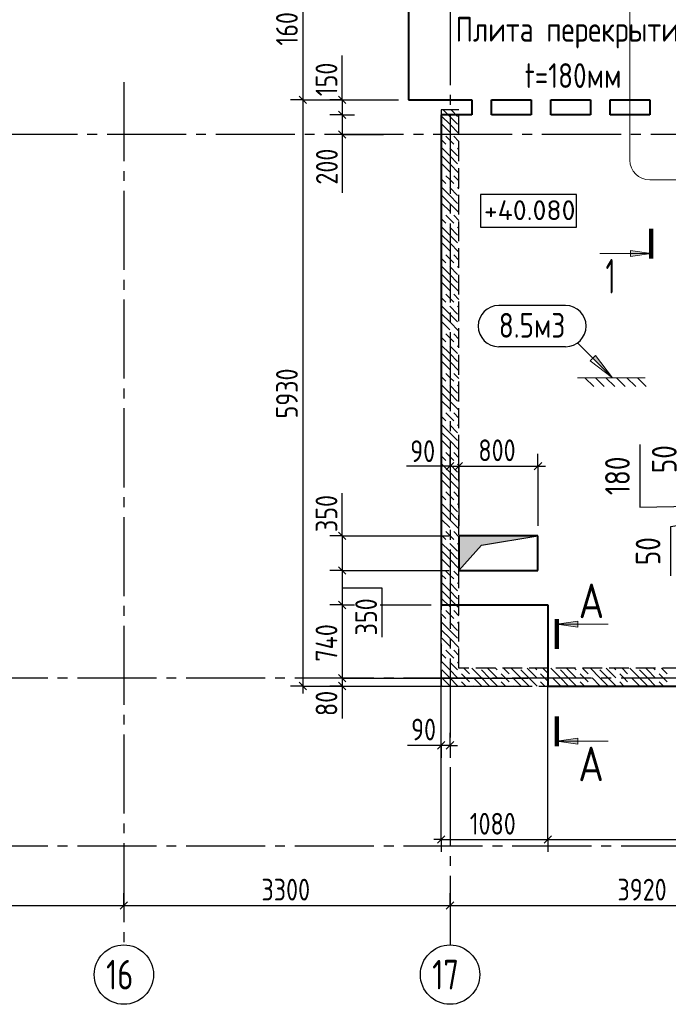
# Model space of a CAD drawing. Header units: millimetres. Extents: x 40580 to 1168286, y -220995 to 81020.
# Tile 15 of 194: x 237944 to 244507, y -113718 to -103757. Entities that reach past the tile are written whole.
import ezdxf

# ---------------------------------------------------------------- set-up
doc = ezdxf.new("R2010")
doc.units = ezdxf.units.MM
for name, pattern in [('______2', [270, 200, -70]), ('______5', [1100, 800, -100, 100, -100]), ('CENTER', [2, 1.25, -0.25, 0.25, -0.25])]:
    doc.linetypes.add(name, pattern=pattern)
for name, color, linetype, lineweight in [('Standard', 7, 'Continuous', 25), ('Высотные отметки', 7, 'Continuous', 25), ('ЖБ Перекрытие верхний уровень', 7, 'Continuous', 35), ('ОСИ', 7, 'CENTER', 15), ('Основная', 7, 'Continuous', 40), ('Примечания', 7, 'Continuous', 13), ('Узлы символ', 7, 'Continuous', 25)]:
    doc.layers.add(name, color=color, linetype=linetype, lineweight=lineweight)
doc.layers.add('ЖБ Стена верхний уровень', color=7, linetype='______2', true_color=0x656565)
for name, color, linetype in [('Размерная выноска', 7, 'Continuous'), ('Тонкие', 7, 'Continuous'), ('ФВ-2', 7, 'Continuous')]:
    doc.layers.add(name, color=color, linetype=linetype)
doc.styles.add('GOST 2.304', font='isocpeur.ttf', dxfattribs={"width": 0.8})
doc.styles.add('GOST 2.304-81', font='txt')
doc.styles.add('ISOCPEUR', font='isocpeur.ttf')
doc.dimstyles.new('СПДС', dxfattribs={"dimscale": 125, "dimtxt": 250, "dimasz": 250, "dimexe": 50, "dimexo": 10, "dimgap": 100, "dimtad": 1, "dimdec": 0, "dimtxsty": 'GOST 2.304-81', "dimblk": 'OBLIQUE', "dimcen": 250, "dimdle": 50, "dimadec": 0, "dimazin": 2, "dimtfac": 0.75, "dimtdec": 0, "dimtmove": 1, "dimatfit": 3, "dimfxl": 1, "dimtfill": 1, "dimtolj": 1, "dimarcsym": 1})

# ---------------------------------------------------------------- blocks, each defined once
blk = doc.blocks.new('_OBLIQUE')
at = {"color": 0, "linetype": 'ByBlock'}
blk.add_line((-0.5, -0.5), (0.5, 0.5), dxfattribs=at)
blk = doc.blocks.new('*D17497')
at = {"layer": 'Defpoints', "color": 0}
for p in [(245638.3, -108758.4), (245168.7, -108808.4), (245688.3, -108808.4)]:
    blk.add_point(p, dxfattribs=at)
at = {"layer": 'Тонкие', "color": 0, "lineweight": -2}
for p, q in [((245628.3, -108758.4), (245118.7, -108758.4)), ((245168.7, -108708.4), (245168.7, -108858.4)), ((244532.6, -108884.1), (245168.7, -108783.4)), ((245678.3, -108808.4), (245118.7, -108808.4)), ((244532.6, -109384.1), (244532.6, -108884.1))]:
    blk.add_line(p, q, dxfattribs=at)
at = {"layer": 'Тонкие', "color": 0, "lineweight": -2, "xscale": 250, "yscale": 250, "zscale": 250}
for p, rotation in [((245168.7, -108758.4), 270), ((245168.7, -108808.4), 90)]:
    blk.add_blockref('_OBLIQUE', p, dxfattribs=dict(at, rotation=rotation))
at = {"layer": 'Тонкие', "color": 0, "insert": (244302.4, -109134.1), "char_height": 250, "attachment_point": 5, "rotation": 90, "style": 'GOST 2.304-81', "bg_fill": 3, "box_fill_scale": 1.1, "bg_fill_color": 256, "bg_fill_true_color": 13158600, "bg_fill_transparency": 0}
blk.add_mtext('\\A1;50', dxfattribs=at)
blk = doc.blocks.new('*D17498')
at = {"layer": 'Defpoints', "color": 0}
for p in [(245638.3, -108578.4), (245168.7, -108758.4), (245638.3, -108758.4)]:
    blk.add_point(p, dxfattribs=at)
at = {"layer": 'Тонкие', "color": 0, "lineweight": -2}
for p, q in [((244217.3, -108056.5), (244217.3, -108687.8)), ((245628.3, -108578.4), (245118.7, -108578.4)), ((245168.7, -108528.4), (245168.7, -108808.4)), ((244217.3, -108687.8), (245168.7, -108668.4)), ((245628.3, -108758.4), (245118.7, -108758.4))]:
    blk.add_line(p, q, dxfattribs=at)
at = {"layer": 'Тонкие', "color": 0, "lineweight": -2, "xscale": 250, "yscale": 250, "zscale": 250}
for p, rotation in [((245168.7, -108578.4), 270), ((245168.7, -108758.4), 90)]:
    blk.add_blockref('_OBLIQUE', p, dxfattribs=dict(at, rotation=rotation))
at = {"layer": 'Тонкие', "color": 0, "insert": (243992.3, -108372.1), "char_height": 250, "attachment_point": 5, "rotation": 90, "style": 'GOST 2.304-81', "bg_fill": 3, "box_fill_scale": 1.1, "bg_fill_color": 256, "bg_fill_true_color": 13158600, "bg_fill_transparency": 0}
blk.add_mtext('\\A1;180', dxfattribs=at)
blk = doc.blocks.new('*D17500')
at = {"layer": 'Defpoints', "color": 0}
for p in [(245168.7, -108528.4), (245638.3, -108578.4), (245688.3, -108528.4)]:
    blk.add_point(p, dxfattribs=at)
at = {"layer": 'Тонкие', "color": 0, "lineweight": -2}
for p, q in [((244696.2, -107953.4), (244696.2, -108453.4)), ((244696.2, -108453.4), (245168.7, -108553.4)), ((245168.7, -108628.4), (245168.7, -108478.4)), ((245678.3, -108528.4), (245118.7, -108528.4)), ((245628.3, -108578.4), (245118.7, -108578.4))]:
    blk.add_line(p, q, dxfattribs=at)
at = {"layer": 'Тонкие', "color": 0, "lineweight": -2, "xscale": 250, "yscale": 250, "zscale": 250}
for p, rotation in [((245168.7, -108528.4), 270), ((245168.7, -108578.4), 90)]:
    blk.add_blockref('_OBLIQUE', p, dxfattribs=dict(at, rotation=rotation))
at = {"layer": 'Тонкие', "color": 0, "insert": (244466.1, -108203.4), "char_height": 250, "attachment_point": 5, "rotation": 90, "style": 'GOST 2.304-81', "bg_fill": 3, "box_fill_scale": 1.1, "bg_fill_color": 256, "bg_fill_true_color": 13158600, "bg_fill_transparency": 0}
blk.add_mtext('\\A1;50', dxfattribs=at)

msp = doc.modelspace()

# ---------------------------------------------------------------- hatches: boundary and pattern name
at = {"layer": 'ЖБ Стена верхний уровень', "linetype": 'Continuous', "lineweight": -3, "transparency": 33554687}
for points in [[(242228.7, -104675.3), (242235.2, -104668.8), (242241.7, -104675.3), (242235.2, -104681.8)], [(242268.8, -104795.3), (242275.2, -104788.8), (242281.7, -104795.3), (242275.2, -104801.8)], [(242348.7, -104715.3), (242355.2, -104708.8), (242361.7, -104715.3), (242355.2, -104721.8)], [(242268.8, -104875.3), (242275.2, -104868.8), (242281.7, -104875.3), (242275.2, -104881.8)], [(242308.7, -104995.3), (242315.2, -104988.8), (242321.7, -104995.3), (242315.2, -105001.8)], [(242228.7, -105075.3), (242235.2, -105068.8), (242241.7, -105075.3), (242235.2, -105081.8)], [(242268.8, -105195.3), (242275.2, -105188.8), (242281.7, -105195.3), (242275.2, -105201.8)], [(242348.7, -105115.3), (242355.2, -105108.8), (242361.7, -105115.3), (242355.2, -105121.8)], [(242268.8, -105275.3), (242275.2, -105268.8), (242281.7, -105275.3), (242275.2, -105281.8)], [(242308.7, -105395.3), (242315.2, -105388.8), (242321.7, -105395.3), (242315.2, -105401.8)], [(242228.7, -105475.3), (242235.2, -105468.8), (242241.7, -105475.3), (242235.2, -105481.8)], [(242268.8, -105595.3), (242275.2, -105588.8), (242281.7, -105595.3), (242275.2, -105601.8)], [(242348.7, -105515.3), (242355.2, -105508.8), (242361.7, -105515.3), (242355.2, -105521.8)], [(242268.8, -105675.3), (242275.2, -105668.8), (242281.7, -105675.3), (242275.2, -105681.8)], [(242308.7, -105795.3), (242315.2, -105788.8), (242321.7, -105795.3), (242315.2, -105801.8)], [(242228.7, -105875.3), (242235.2, -105868.8), (242241.7, -105875.3), (242235.2, -105881.8)], [(242268.8, -105995.3), (242275.2, -105988.8), (242281.7, -105995.3), (242275.2, -106001.8)], [(242348.7, -105915.3), (242355.2, -105908.8), (242361.7, -105915.3), (242355.2, -105921.8)], [(242268.8, -106075.3), (242275.2, -106068.8), (242281.7, -106075.3), (242275.2, -106081.8)], [(242308.7, -106195.3), (242315.2, -106188.8), (242321.7, -106195.3), (242315.2, -106201.8)], [(242228.7, -106275.3), (242235.2, -106268.8), (242241.7, -106275.3), (242235.2, -106281.8)], [(242348.7, -106315.3), (242355.2, -106308.8), (242361.7, -106315.3), (242355.2, -106321.8)], [(242268.8, -106395.3), (242275.2, -106388.8), (242281.7, -106395.3), (242275.2, -106401.8)], [(242268.8, -106475.3), (242275.2, -106468.8), (242281.7, -106475.3), (242275.2, -106481.8)], [(242228.7, -106675.3), (242235.2, -106668.8), (242241.7, -106675.3), (242235.2, -106681.8)], [(242308.7, -106595.3), (242315.2, -106588.8), (242321.7, -106595.3), (242315.2, -106601.8)], [(242348.7, -106715.3), (242355.2, -106708.8), (242361.7, -106715.3), (242355.2, -106721.8)], [(242268.8, -106795.3), (242275.2, -106788.8), (242281.7, -106795.3), (242275.2, -106801.8)], [(242268.8, -106875.3), (242275.2, -106868.8), (242281.7, -106875.3), (242275.2, -106881.8)], [(242228.7, -107075.3), (242235.2, -107068.8), (242241.7, -107075.3), (242235.2, -107081.8)], [(242308.7, -106995.3), (242315.2, -106988.8), (242321.7, -106995.3), (242315.2, -107001.8)], [(242348.7, -107115.3), (242355.2, -107108.8), (242361.7, -107115.3), (242355.2, -107121.8)], [(242268.8, -107195.3), (242275.2, -107188.8), (242281.7, -107195.3), (242275.2, -107201.8)], [(242268.8, -107275.3), (242275.2, -107268.8), (242281.7, -107275.3), (242275.2, -107281.8)], [(242228.7, -107475.3), (242235.2, -107468.8), (242241.7, -107475.3), (242235.2, -107481.8)], [(242308.7, -107395.3), (242315.2, -107388.8), (242321.7, -107395.3), (242315.2, -107401.8)], [(242348.7, -107515.3), (242355.2, -107508.8), (242361.7, -107515.3), (242355.2, -107521.8)], [(242268.8, -107595.3), (242275.2, -107588.8), (242281.7, -107595.3), (242275.2, -107601.8)], [(242268.8, -107675.3), (242275.2, -107668.8), (242281.7, -107675.3), (242275.2, -107681.8)], [(242228.7, -107875.3), (242235.2, -107868.8), (242241.7, -107875.3), (242235.2, -107881.8)], [(242308.7, -107795.3), (242315.2, -107788.8), (242321.7, -107795.3), (242315.2, -107801.8)], [(242348.7, -107915.3), (242355.2, -107908.8), (242361.7, -107915.3), (242355.2, -107921.8)], [(242268.8, -107995.3), (242275.2, -107988.8), (242281.7, -107995.3), (242275.2, -108001.8)], [(242268.8, -108075.3), (242275.2, -108068.8), (242281.7, -108075.3), (242275.2, -108081.8)], [(242228.7, -108275.3), (242235.2, -108268.8), (242241.7, -108275.3), (242235.2, -108281.8)], [(242308.7, -108195.3), (242315.2, -108188.8), (242321.7, -108195.3), (242315.2, -108201.8)], [(242348.7, -108315.3), (242355.2, -108308.8), (242361.7, -108315.3), (242355.2, -108321.8)], [(242268.8, -108395.3), (242275.2, -108388.8), (242281.7, -108395.3), (242275.2, -108401.8)], [(242268.8, -108475.3), (242275.2, -108468.8), (242281.7, -108475.3), (242275.2, -108481.8)], [(242228.7, -108675.3), (242235.2, -108668.8), (242241.7, -108675.3), (242235.2, -108681.8)], [(242308.7, -108595.3), (242315.2, -108588.8), (242321.7, -108595.3), (242315.2, -108601.8)], [(242348.7, -108715.3), (242355.2, -108708.8), (242361.7, -108715.3), (242355.2, -108721.8)], [(242268.8, -108795.3), (242275.2, -108788.8), (242281.7, -108795.3), (242275.2, -108801.8)], [(242268.8, -108875.3), (242275.2, -108868.8), (242281.7, -108875.3), (242275.2, -108881.8)], [(242228.7, -109075.3), (242235.2, -109068.8), (242241.7, -109075.3), (242235.2, -109081.8)], [(242308.7, -108995.3), (242315.2, -108988.8), (242321.7, -108995.3), (242315.2, -109001.8)], [(242348.7, -109115.3), (242355.2, -109108.8), (242361.7, -109115.3), (242355.2, -109121.8)], [(242268.8, -109195.3), (242275.2, -109188.8), (242281.7, -109195.3), (242275.2, -109201.8)], [(242268.8, -109275.3), (242275.2, -109268.8), (242281.7, -109275.3), (242275.2, -109281.8)], [(242228.7, -109475.3), (242235.2, -109468.8), (242241.7, -109475.3), (242235.2, -109481.8)], [(242308.7, -109395.3), (242315.2, -109388.8), (242321.7, -109395.3), (242315.2, -109401.8)], [(242348.7, -109515.3), (242355.2, -109508.8), (242361.7, -109515.3), (242355.2, -109521.8)], [(242268.8, -109595.3), (242275.2, -109588.8), (242281.7, -109595.3), (242275.2, -109601.8)], [(242268.8, -109675.3), (242275.2, -109668.8), (242281.7, -109675.3), (242275.2, -109681.8)], [(242228.7, -109875.3), (242235.2, -109868.8), (242241.7, -109875.3), (242235.2, -109881.8)], [(242308.7, -109795.3), (242315.2, -109788.8), (242321.7, -109795.3), (242315.2, -109801.8)], [(242348.7, -109915.3), (242355.2, -109908.8), (242361.7, -109915.3), (242355.2, -109921.8)], [(242268.8, -109995.3), (242275.2, -109988.8), (242281.7, -109995.3), (242275.2, -110001.8)], [(242268.8, -110075.3), (242275.2, -110068.8), (242281.7, -110075.3), (242275.2, -110081.8)], [(242228.7, -110275.3), (242235.2, -110268.8), (242241.7, -110275.3), (242235.2, -110281.8)], [(242308.7, -110195.3), (242315.2, -110188.8), (242321.7, -110195.3), (242315.2, -110201.8)], [(242348.7, -110315.3), (242355.2, -110308.8), (242361.7, -110315.3), (242355.2, -110321.8)], [(242548.7, -110355.3), (242555.2, -110348.8), (242561.7, -110355.3), (242555.2, -110361.8)], [(242758.6, -110318.4), (242755.2, -110321.8), (242751.9, -110318.4)], [(242948.7, -110355.3), (242955.2, -110348.8), (242961.7, -110355.3), (242955.2, -110361.8)], [(243158.6, -110318.4), (243155.2, -110321.8), (243151.9, -110318.4)], [(243348.7, -110355.3), (243355.2, -110348.8), (243361.7, -110355.3), (243355.2, -110361.8)], [(243558.6, -110318.4), (243555.2, -110321.8), (243551.9, -110318.4)], [(243748.7, -110355.3), (243755.2, -110348.8), (243761.7, -110355.3), (243755.2, -110361.8)], [(243958.6, -110318.4), (243955.2, -110321.8), (243951.9, -110318.4)], [(244148.7, -110355.3), (244155.2, -110348.8), (244161.7, -110355.3), (244155.2, -110361.8)], [(244358.6, -110318.4), (244355.2, -110321.8), (244351.9, -110318.4)], [(242268.8, -110395.3), (242275.2, -110388.8), (242281.7, -110395.3), (242275.2, -110401.8)], [(242268.8, -110475.3), (242275.2, -110468.8), (242281.7, -110475.3), (242275.2, -110481.8)], [(242548.7, -110435.3), (242555.2, -110428.8), (242561.7, -110435.3), (242555.2, -110441.8)], [(242668.8, -110395.3), (242675.2, -110388.8), (242681.7, -110395.3), (242675.2, -110401.8)], [(242668.8, -110475.3), (242675.2, -110468.8), (242681.7, -110475.3), (242675.2, -110481.8)], [(242948.7, -110435.3), (242955.2, -110428.8), (242961.7, -110435.3), (242955.2, -110441.8)], [(243068.8, -110395.3), (243075.2, -110388.8), (243081.7, -110395.3), (243075.2, -110401.8)], [(243068.8, -110475.3), (243075.2, -110468.8), (243081.7, -110475.3), (243075.2, -110481.8)], [(243348.7, -110435.3), (243355.2, -110428.8), (243361.7, -110435.3), (243355.2, -110441.8)], [(243468.8, -110395.3), (243475.2, -110388.8), (243481.7, -110395.3), (243475.2, -110401.8)], [(243468.8, -110475.3), (243475.2, -110468.8), (243481.7, -110475.3), (243475.2, -110481.8)], [(243748.7, -110435.3), (243755.2, -110428.8), (243761.7, -110435.3), (243755.2, -110441.8)], [(243868.8, -110395.3), (243875.2, -110388.8), (243881.7, -110395.3), (243875.2, -110401.8)], [(243868.8, -110475.3), (243875.2, -110468.8), (243881.7, -110475.3), (243875.2, -110481.8)], [(244148.7, -110435.3), (244155.2, -110428.8), (244161.7, -110435.3), (244155.2, -110441.8)], [(244268.8, -110395.3), (244275.2, -110388.8), (244281.7, -110395.3), (244275.2, -110401.8)], [(244268.8, -110475.3), (244275.2, -110468.8), (244281.7, -110475.3), (244275.2, -110481.8)]]:
    msp.add_hatch(color=7, dxfattribs=at).paths.add_polyline_path(points, flags=16)
at = {"layer": 'Примечания', "linetype": 'Continuous', "lineweight": 13, "transparency": 33554687}
msp.add_hatch(color=7, dxfattribs=at).paths.add_polyline_path([(243742.9, -107181.1), (243940.9, -107379), (243771.2, -107152.8)])
at = {"layer": 'Узлы символ', "linetype": 'Continuous', "lineweight": 13, "transparency": 33554687}
for points in [[(244123, -106092.3), (244333, -106122.3), (244123, -106152.3)], [(243590.6, -109902.6), (243380.6, -109872.6), (243590.6, -109842.6)], [(243590.6, -111086.9), (243380.6, -111056.9), (243590.6, -111026.9)]]:
    msp.add_hatch(color=7, dxfattribs=at).paths.add_polyline_path(points, flags=16)
at = {"layer": 'ФВ-2'}
h = msp.add_hatch(color=256, dxfattribs=at)
h.dxf.hatch_style = 1
h.paths.add_polyline_path([(242891.1, -109027.8), (242617.9, -109073.1), (242388.3, -109328.4), (242388.3, -108998.4)])
h.paths.add_polyline_path([(242891.1, -109027.8), (242388.3, -108998.4), (242388.3, -108978.4), (243188.3, -108978.4)])

# ---------------------------------------------------------------- linework, layer by layer
at = {"layer": 'Standard', "color": 7, "linetype": 'Continuous', "lineweight": -3, "transparency": 33554687}
for p, q in [((241208.3, -104568.4), (241208.3, -104493.4)), ((240808.3, -104568.4), (240808.3, -110498.4)), ((242298.3, -108273.6), (242223.3, -108273.6)), ((242298.3, -108273.6), (242388.3, -108273.6)), ((242388.3, -108273.6), (243188.3, -108273.6)), ((243188.3, -108273.6), (243263.3, -108273.6)), ((241208.3, -108978.4), (241208.3, -108903.4)), ((241208.3, -109328.4), (241208.3, -109678.4)), ((241208.3, -109678.4), (241208.3, -110418.4)), ((241208.3, -110418.4), (241208.3, -110498.4)), ((240808.3, -110498.4), (240808.3, -110573.4)), ((241208.3, -110498.4), (241208.3, -110573.4)), ((242208.3, -111098.4), (242133.3, -111098.4)), ((242298.3, -111098.4), (242208.3, -111098.4)), ((242298.3, -111098.4), (242373.3, -111098.4)), ((242208.3, -112051.8), (242133.3, -112051.8)), ((242208.3, -112051.8), (243288.3, -112051.8)), ((243288.3, -112051.8), (247518.3, -112051.8)), ((235698.3, -112718.4), (238998.3, -112718.4)), ((238998.3, -112718.4), (242298.3, -112718.4)), ((242298.3, -112718.4), (246218.3, -112718.4))]:
    msp.add_line(p, q, dxfattribs=at)
at = {"layer": 'Standard', "color": 251, "linetype": 'Continuous', "lineweight": -3, "true_color": 0x656565, "transparency": 33554687}
for p, q in [((240808.3, -104568.4), (240683.3, -104568.4)), ((240808.3, -104568.4), (240933.3, -104568.4)), ((240808.3, -104568.4), (241778.3, -104568.4)), ((241208.3, -104568.4), (241083.3, -104568.4)), ((241208.3, -104568.4), (241333.3, -104568.4)), ((241208.3, -104568.4), (241310.7, -104568.4)), ((241595.6, -104568.4), (241778.3, -104568.4)), ((241208.3, -104718.4), (241083.3, -104718.4)), ((241208.3, -104718.4), (241333.3, -104718.4)), ((241208.3, -104918.4), (241083.3, -104918.4)), ((241208.3, -104918.4), (241333.3, -104918.4)), ((242298.3, -108273.6), (242298.3, -108148.6)), ((242388.3, -108273.6), (242388.3, -108148.6)), ((243188.3, -108273.6), (243188.3, -108148.6)), ((242298.3, -108273.6), (242298.3, -108398.6)), ((242298.3, -108273.6), (242298.3, -108273.6)), ((242388.3, -108273.6), (242388.3, -108398.6)), ((242388.3, -108273.6), (242388.3, -108878.4)), ((243188.3, -108273.6), (243188.3, -108398.6)), ((243188.3, -108273.6), (243188.3, -108878.4)), ((242208.3, -112051.8), (242208.3, -108291.8)), ((241208.3, -108978.4), (241083.3, -108978.4)), ((241208.3, -108978.4), (241333.3, -108978.4)), ((241208.3, -108978.4), (242288.3, -108978.4)), ((241208.3, -109328.4), (241083.3, -109328.4)), ((241208.3, -109328.4), (241333.3, -109328.4)), ((241208.3, -109678.4), (241083.3, -109678.4)), ((241208.3, -109678.4), (241333.3, -109678.4)), ((241208.3, -109678.4), (241307.5, -109678.4)), ((241592.4, -109678.4), (242108.3, -109678.4)), ((241208.3, -110418.4), (241083.3, -110418.4)), ((241208.3, -110418.4), (241333.3, -110418.4)), ((241208.3, -110418.4), (243088.3, -110418.4)), ((240808.3, -110498.4), (240683.3, -110498.4)), ((240808.3, -110498.4), (240933.3, -110498.4)), ((240808.3, -110498.4), (243088.3, -110498.4)), ((241208.3, -110498.4), (241083.3, -110498.4)), ((241208.3, -110498.4), (241333.3, -110498.4)), ((241208.3, -110498.4), (243088.3, -110498.4)), ((242208.3, -111098.4), (242208.3, -110973.4)), ((242298.3, -111098.4), (242298.3, -110973.4)), ((242208.3, -111098.4), (242208.3, -111223.4)), ((242208.3, -111098.4), (242208.3, -111098.4)), ((242298.3, -111098.4), (242298.3, -111223.4)), ((242298.3, -111098.4), (242298.3, -111098.4)), ((242208.3, -112051.8), (242208.3, -111926.8)), ((243288.3, -112051.8), (243288.3, -111926.8)), ((242208.3, -112051.8), (242208.3, -112176.8)), ((243288.3, -112051.8), (243288.3, -112176.8)), ((238998.3, -112718.4), (238998.3, -112593.4)), ((242298.3, -112718.4), (242298.3, -112593.4)), ((238998.3, -112718.4), (238998.3, -112843.4)), ((238998.3, -112718.4), (238998.3, -112718.4)), ((242298.3, -112718.4), (242298.3, -112843.4)), ((242298.3, -112718.4), (242298.3, -112718.4))]:
    msp.add_line(p, q, dxfattribs=at)
at = {"layer": 'Standard', "color": 7, "linetype": 'Continuous', "lineweight": 25, "transparency": 33554687}
for p, q in [((240770.8, -104530.9), (240845.8, -104605.9)), ((241170.8, -104530.9), (241245.8, -104605.9)), ((241170.8, -104680.9), (241245.8, -104755.9)), ((241170.8, -104880.9), (241245.8, -104955.9)), ((242260.8, -108311.1), (242335.8, -108236.1)), ((242350.8, -108311.1), (242425.8, -108236.1)), ((243150.8, -108311.1), (243225.8, -108236.1)), ((241170.8, -108940.9), (241245.8, -109015.9)), ((241170.8, -109290.9), (241245.8, -109365.9)), ((241170.8, -109640.9), (241245.8, -109715.9)), ((240770.8, -110460.9), (240845.8, -110535.9)), ((241170.8, -110380.9), (241245.8, -110455.9)), ((241170.8, -110460.9), (241245.8, -110535.9)), ((242245.8, -111060.9), (242170.8, -111135.9)), ((242335.8, -111060.9), (242260.8, -111135.9)), ((242170.8, -112089.3), (242245.8, -112014.3)), ((243250.8, -112089.3), (243325.8, -112014.3)), ((238960.8, -112755.9), (239035.8, -112680.9)), ((242260.8, -112755.9), (242335.8, -112680.9))]:
    msp.add_line(p, q, dxfattribs=at)
at = {"layer": 'Standard', "color": 7, "linetype": 'Continuous', "lineweight": -3, "transparency": 33554687}
for points in [[(240808.3, -102968.4), (240808.3, -104123), (240808.3, -104123), (240808.3, -104568.4)], [(241208.3, -104568.4), (241208.3, -104634.6), (241208.3, -104634.6), (241208.3, -104658), (241208.3, -104658), (241208.3, -104718.4)], [(241208.3, -104718.4), (241208.3, -104729.8), (241208.3, -104729.8), (241208.3, -104889.6), (241208.3, -105478.3), (241208.3, -105507.1)], [(241208.3, -108978.4), (241208.3, -109040), (241208.3, -109040), (241208.3, -109152.6), (241208.3, -109152.6), (241208.3, -109328.4)]]:
    msp.add_lwpolyline(points, dxfattribs=at)
at = {"layer": 'Standard', "color": 251, "linetype": 'Continuous', "lineweight": -3, "true_color": 0x656565, "transparency": 33554687}
for points in [[(241208.3, -104718.4), (241215.5, -104718.4), (241215.5, -104718.4), (241259.1, -104718.4), (241259.1, -104718.4), (241310.7, -104718.4)], [(241208.3, -104918.4), (241246.9, -104918.4), (241246.9, -104918.4), (241346.9, -104918.4), (241346.9, -104918.4), (241626.8, -104918.4)], [(241208.3, -109328.4), (241327.3, -109328.4), (241327.3, -109328.4), (242288.3, -109328.4)], [(243288.3, -112051.8), (243288.3, -112034.8), (243288.3, -112034.8), (243288.3, -112034.8), (243288.3, -112034.8), (243288.3, -111738.9), (243288.3, -111738.9), (243288.3, -110498.4)]]:
    msp.add_lwpolyline(points, dxfattribs=at)
at = {"layer": 'Высотные отметки', "color": 7, "linetype": 'Continuous', "lineweight": -3, "transparency": 33554687}
msp.add_lwpolyline([(242607.4, -105857.7), (243578.3, -105857.7), (243578.3, -105524.4), (242607.4, -105524.4), (242607.4, -105857.7)], dxfattribs=at)
at = {"layer": 'ЖБ Перекрытие верхний уровень', "color": 7, "linetype": 'Continuous', "lineweight": -3, "transparency": 33554687}
for p, q in [((242208.3, -109678.4), (242388.3, -109678.4)), ((243288.3, -110278.4), (243288.3, -110498.4))]:
    msp.add_line(p, q, dxfattribs=at)
at = {"layer": 'ЖБ Стена верхний уровень', "color": 251, "linetype": '______2', "lineweight": -3, "true_color": 0x656565, "transparency": 33554687}
for p, q in [((242208.3, -104668.4), (242208.3, -110498.4)), ((242388.3, -104668.4), (242208.3, -104668.4)), ((242388.3, -110318.4), (242388.3, -104668.4)), ((245458.3, -110318.4), (242388.3, -110318.4)), ((242208.3, -110498.4), (242388.3, -110498.4)), ((242388.3, -110498.4), (245458.3, -110498.4))]:
    msp.add_line(p, q, dxfattribs=at)
at = {"layer": 'ЖБ Стена верхний уровень', "color": 9, "linetype": 'Continuous', "lineweight": -3, "true_color": 0xc7c7c7, "transparency": 33554687}
for p, q in [((242295.2, -104735.3), (242228.4, -104668.4)), ((242308.4, -104668.4), (242375.2, -104735.3)), ((242215.2, -104735.3), (242295.2, -104815.3)), ((242295.2, -104735.3), (242375.2, -104815.3)), ((242215.2, -104815.3), (242208.3, -104808.3)), ((242208.3, -104888.4), (242215.2, -104895.3)), ((242215.2, -104815.3), (242295.2, -104895.3)), ((242295.2, -104815.3), (242388.3, -104908.3)), ((242208.3, -104968.4), (242255.2, -105015.3)), ((242295.2, -104975.3), (242255.2, -104935.3)), ((242335.2, -105015.3), (242295.2, -104975.3)), ((242335.2, -104935.3), (242388.3, -104988.4)), ((242295.2, -105135.3), (242208.3, -105048.3)), ((242295.2, -105055.3), (242375.2, -105135.3)), ((242375.2, -105055.3), (242388.3, -105068.4)), ((242215.2, -105135.3), (242295.2, -105215.3)), ((242295.2, -105135.3), (242375.2, -105215.3)), ((242215.2, -105215.3), (242208.3, -105208.3)), ((242208.3, -105288.4), (242215.2, -105295.3)), ((242215.2, -105215.3), (242295.2, -105295.3)), ((242295.2, -105215.3), (242388.3, -105308.3)), ((242208.3, -105368.4), (242255.2, -105415.3)), ((242295.2, -105375.3), (242255.2, -105335.3)), ((242335.2, -105415.3), (242295.2, -105375.3)), ((242335.2, -105335.3), (242388.3, -105388.4)), ((242295.2, -105535.3), (242208.3, -105448.3)), ((242295.2, -105455.3), (242375.2, -105535.3)), ((242375.2, -105455.3), (242388.3, -105468.4)), ((242215.2, -105535.3), (242295.2, -105615.3)), ((242295.2, -105535.3), (242375.2, -105615.3)), ((242215.2, -105615.3), (242208.3, -105608.3)), ((242208.3, -105688.4), (242215.2, -105695.3)), ((242215.2, -105615.3), (242295.2, -105695.3)), ((242295.2, -105615.3), (242388.3, -105708.3)), ((242208.3, -105768.4), (242255.2, -105815.3)), ((242295.2, -105775.3), (242255.2, -105735.3)), ((242335.2, -105815.3), (242295.2, -105775.3)), ((242335.2, -105735.3), (242388.3, -105788.4)), ((242295.2, -105935.3), (242208.3, -105848.3)), ((242295.2, -105855.3), (242375.2, -105935.3)), ((242375.2, -105855.3), (242388.3, -105868.4)), ((242215.2, -105935.3), (242295.2, -106015.3)), ((242295.2, -105935.3), (242375.2, -106015.3)), ((242215.2, -106015.3), (242208.3, -106008.3)), ((242208.3, -106088.4), (242215.2, -106095.3)), ((242215.2, -106015.3), (242295.2, -106095.3)), ((242295.2, -106015.3), (242388.3, -106108.3)), ((242208.3, -106168.4), (242255.2, -106215.3)), ((242295.2, -106175.3), (242255.2, -106135.3)), ((242335.2, -106215.3), (242295.2, -106175.3)), ((242335.2, -106135.3), (242388.3, -106188.4)), ((242295.2, -106335.3), (242208.3, -106248.3)), ((242295.2, -106255.3), (242375.2, -106335.3)), ((242375.2, -106255.3), (242388.3, -106268.4)), ((242215.2, -106335.3), (242295.2, -106415.3)), ((242295.2, -106335.3), (242375.2, -106415.3)), ((242215.2, -106415.3), (242208.3, -106408.3)), ((242215.2, -106415.3), (242295.2, -106495.3)), ((242295.2, -106415.3), (242388.3, -106508.3)), ((242208.3, -106488.4), (242215.2, -106495.3)), ((242208.3, -106568.4), (242255.2, -106615.3)), ((242295.2, -106575.3), (242255.2, -106535.3)), ((242335.2, -106615.3), (242295.2, -106575.3)), ((242335.2, -106535.3), (242388.3, -106588.4)), ((242295.2, -106735.3), (242208.3, -106648.3)), ((242295.2, -106655.3), (242375.2, -106735.3)), ((242375.2, -106655.3), (242388.3, -106668.4)), ((242215.2, -106735.3), (242295.2, -106815.3)), ((242295.2, -106735.3), (242375.2, -106815.3)), ((242215.2, -106815.3), (242208.3, -106808.3)), ((242215.2, -106815.3), (242295.2, -106895.3)), ((242295.2, -106815.3), (242388.3, -106908.3)), ((242208.3, -106888.4), (242215.2, -106895.3)), ((242208.3, -106968.4), (242255.2, -107015.3)), ((242295.2, -106975.3), (242255.2, -106935.3)), ((242335.2, -107015.3), (242295.2, -106975.3)), ((242335.2, -106935.3), (242388.3, -106988.4)), ((242295.2, -107135.3), (242208.3, -107048.3)), ((242295.2, -107055.3), (242375.2, -107135.3)), ((242375.2, -107055.3), (242388.3, -107068.4)), ((242215.2, -107135.3), (242295.2, -107215.3)), ((242295.2, -107135.3), (242375.2, -107215.3)), ((242215.2, -107215.3), (242208.3, -107208.3)), ((242215.2, -107215.3), (242295.2, -107295.3)), ((242295.2, -107215.3), (242388.3, -107308.3)), ((242208.3, -107288.4), (242215.2, -107295.3)), ((242208.3, -107368.4), (242255.2, -107415.3)), ((242295.2, -107375.3), (242255.2, -107335.3)), ((242335.2, -107415.3), (242295.2, -107375.3)), ((242335.2, -107335.3), (242388.3, -107388.4)), ((242295.2, -107535.3), (242208.3, -107448.3)), ((242295.2, -107455.3), (242375.2, -107535.3)), ((242375.2, -107455.3), (242388.3, -107468.4)), ((242215.2, -107535.3), (242295.2, -107615.3)), ((242295.2, -107535.3), (242375.2, -107615.3)), ((242215.2, -107615.3), (242208.3, -107608.3)), ((242215.2, -107615.3), (242295.2, -107695.3)), ((242295.2, -107615.3), (242388.3, -107708.3)), ((242208.3, -107688.4), (242215.2, -107695.3)), ((242208.3, -107768.4), (242255.2, -107815.3)), ((242295.2, -107775.3), (242255.2, -107735.3)), ((242335.2, -107815.3), (242295.2, -107775.3)), ((242335.2, -107735.3), (242388.3, -107788.4)), ((242295.2, -107935.3), (242208.3, -107848.3)), ((242295.2, -107855.3), (242375.2, -107935.3)), ((242375.2, -107855.3), (242388.3, -107868.4)), ((242215.2, -107935.3), (242295.2, -108015.3)), ((242295.2, -107935.3), (242375.2, -108015.3)), ((242215.2, -108015.3), (242208.3, -108008.3)), ((242215.2, -108015.3), (242295.2, -108095.3)), ((242295.2, -108015.3), (242388.3, -108108.3)), ((242208.3, -108088.4), (242215.2, -108095.3)), ((242208.3, -108168.4), (242255.2, -108215.3)), ((242295.2, -108175.3), (242255.2, -108135.3)), ((242335.2, -108215.3), (242295.2, -108175.3)), ((242335.2, -108135.3), (242388.3, -108188.4)), ((242295.2, -108335.3), (242208.3, -108248.3)), ((242295.2, -108255.3), (242375.2, -108335.3)), ((242375.2, -108255.3), (242388.3, -108268.4)), ((242215.2, -108335.3), (242295.2, -108415.3)), ((242295.2, -108335.3), (242375.2, -108415.3)), ((242215.2, -108415.3), (242208.3, -108408.3)), ((242215.2, -108415.3), (242295.2, -108495.3)), ((242295.2, -108415.3), (242388.3, -108508.3)), ((242208.3, -108488.4), (242215.2, -108495.3)), ((242208.3, -108568.4), (242255.2, -108615.3)), ((242295.2, -108575.3), (242255.2, -108535.3)), ((242335.2, -108615.3), (242295.2, -108575.3)), ((242335.2, -108535.3), (242388.3, -108588.4)), ((242295.2, -108735.3), (242208.3, -108648.3)), ((242295.2, -108655.3), (242375.2, -108735.3)), ((242375.2, -108655.3), (242388.3, -108668.4)), ((242215.2, -108735.3), (242295.2, -108815.3)), ((242295.2, -108735.3), (242375.2, -108815.3)), ((242215.2, -108815.3), (242208.3, -108808.3)), ((242215.2, -108815.3), (242295.2, -108895.3)), ((242295.2, -108815.3), (242388.3, -108908.3)), ((242208.3, -108888.4), (242215.2, -108895.3)), ((242208.3, -108968.4), (242255.2, -109015.3)), ((242295.2, -108975.3), (242255.2, -108935.3)), ((242335.2, -109015.3), (242295.2, -108975.3)), ((242335.2, -108935.3), (242388.3, -108988.4)), ((242295.2, -109135.3), (242208.3, -109048.3)), ((242295.2, -109055.3), (242375.2, -109135.3)), ((242375.2, -109055.3), (242388.3, -109068.4)), ((242215.2, -109135.3), (242295.2, -109215.3)), ((242295.2, -109135.3), (242375.2, -109215.3)), ((242215.2, -109215.3), (242208.3, -109208.3)), ((242215.2, -109215.3), (242295.2, -109295.3)), ((242295.2, -109215.3), (242388.3, -109308.3)), ((242208.3, -109288.4), (242215.2, -109295.3)), ((242208.3, -109368.4), (242255.2, -109415.3)), ((242295.2, -109375.3), (242255.2, -109335.3)), ((242335.2, -109415.3), (242295.2, -109375.3)), ((242335.2, -109335.3), (242388.3, -109388.4)), ((242295.2, -109535.3), (242208.3, -109448.3)), ((242295.2, -109455.3), (242375.2, -109535.3)), ((242375.2, -109455.3), (242388.3, -109468.4)), ((242215.2, -109535.3), (242295.2, -109615.3)), ((242295.2, -109535.3), (242375.2, -109615.3)), ((242215.2, -109615.3), (242208.3, -109608.3)), ((242215.2, -109615.3), (242295.2, -109695.3)), ((242295.2, -109615.3), (242388.3, -109708.3)), ((242208.3, -109688.4), (242215.2, -109695.3)), ((242208.3, -109768.4), (242255.2, -109815.3)), ((242295.2, -109775.3), (242255.2, -109735.3)), ((242335.2, -109735.3), (242388.3, -109788.4)), ((242295.2, -109935.3), (242208.3, -109848.3)), ((242335.2, -109815.3), (242295.2, -109775.3)), ((242295.2, -109855.3), (242375.2, -109935.3)), ((242375.2, -109855.3), (242388.3, -109868.4)), ((242215.2, -109935.3), (242295.2, -110015.3)), ((242295.2, -109935.3), (242375.2, -110015.3)), ((242215.2, -110015.3), (242208.3, -110008.3)), ((242215.2, -110015.3), (242295.2, -110095.3)), ((242295.2, -110015.3), (242388.3, -110108.3)), ((242208.3, -110088.4), (242215.2, -110095.3)), ((242208.3, -110168.4), (242255.2, -110215.3)), ((242295.2, -110175.3), (242255.2, -110135.3)), ((242335.2, -110135.3), (242388.3, -110188.4)), ((242295.2, -110335.3), (242208.3, -110248.3)), ((242335.2, -110215.3), (242295.2, -110175.3)), ((242295.2, -110255.3), (242375.2, -110335.3)), ((242375.2, -110255.3), (242388.3, -110268.4)), ((242215.2, -110335.3), (242295.2, -110415.3)), ((242295.2, -110335.3), (242375.2, -110415.3)), ((242438.4, -110318.4), (242495.2, -110375.3)), ((242615.2, -110415.3), (242518.4, -110318.4)), ((242615.2, -110335.3), (242695.2, -110415.3)), ((242695.2, -110335.3), (242678.4, -110318.4)), ((242695.2, -110335.3), (242775.2, -110415.3)), ((242758.4, -110318.4), (242775.2, -110335.3)), ((242838.4, -110318.4), (242895.2, -110375.3)), ((243015.2, -110415.3), (242918.4, -110318.4)), ((243015.2, -110335.3), (243095.2, -110415.3)), ((243095.2, -110335.3), (243078.4, -110318.4)), ((243095.2, -110335.3), (243175.2, -110415.3)), ((243158.4, -110318.4), (243175.2, -110335.3)), ((243238.4, -110318.4), (243295.2, -110375.3)), ((243415.2, -110415.3), (243318.4, -110318.4)), ((243415.2, -110335.3), (243495.2, -110415.3)), ((243495.2, -110335.3), (243478.4, -110318.4)), ((243495.2, -110335.3), (243575.2, -110415.3)), ((243558.4, -110318.4), (243575.2, -110335.3)), ((243638.4, -110318.4), (243695.2, -110375.3)), ((243815.2, -110415.3), (243718.4, -110318.4)), ((243815.2, -110335.3), (243895.2, -110415.3)), ((243895.2, -110335.3), (243878.4, -110318.4)), ((243895.2, -110335.3), (243975.2, -110415.3)), ((243958.4, -110318.4), (243975.2, -110335.3)), ((244038.4, -110318.4), (244095.2, -110375.3)), ((244215.2, -110415.3), (244118.4, -110318.4)), ((244215.2, -110335.3), (244295.2, -110415.3)), ((244295.2, -110335.3), (244278.4, -110318.4)), ((244295.2, -110335.3), (244375.2, -110415.3)), ((244358.4, -110318.4), (244375.2, -110335.3)), ((244438.4, -110318.4), (244495.2, -110375.3)), ((242215.2, -110415.3), (242208.3, -110408.3)), ((242215.2, -110415.3), (242295.2, -110495.3)), ((242295.2, -110415.3), (242378.4, -110498.4)), ((242455.2, -110415.3), (242415.2, -110375.3)), ((242415.2, -110455.3), (242458.4, -110498.4)), ((242495.2, -110455.3), (242455.2, -110415.3)), ((242535.2, -110415.3), (242615.2, -110495.3)), ((242615.2, -110415.3), (242695.2, -110495.3)), ((242695.2, -110415.3), (242778.4, -110498.4)), ((242855.2, -110415.3), (242815.2, -110375.3)), ((242815.2, -110455.3), (242858.4, -110498.4)), ((242895.2, -110455.3), (242855.2, -110415.3)), ((242935.2, -110415.3), (243015.2, -110495.3)), ((243015.2, -110415.3), (243095.2, -110495.3)), ((243095.2, -110415.3), (243178.4, -110498.4)), ((243255.2, -110415.3), (243215.2, -110375.3)), ((243215.2, -110455.3), (243258.4, -110498.4)), ((243295.2, -110455.3), (243255.2, -110415.3)), ((243335.2, -110415.3), (243415.2, -110495.3)), ((243415.2, -110415.3), (243495.2, -110495.3)), ((243495.2, -110415.3), (243578.4, -110498.4)), ((243655.2, -110415.3), (243615.2, -110375.3)), ((243615.2, -110455.3), (243658.4, -110498.4)), ((243695.2, -110455.3), (243655.2, -110415.3)), ((243735.2, -110415.3), (243815.2, -110495.3)), ((243815.2, -110415.3), (243895.2, -110495.3)), ((243895.2, -110415.3), (243978.4, -110498.4)), ((244055.2, -110415.3), (244015.2, -110375.3)), ((244015.2, -110455.3), (244058.4, -110498.4)), ((244095.2, -110455.3), (244055.2, -110415.3)), ((244135.2, -110415.3), (244215.2, -110495.3)), ((244215.2, -110415.3), (244295.2, -110495.3)), ((244295.2, -110415.3), (244378.4, -110498.4)), ((244455.2, -110415.3), (244415.2, -110375.3)), ((244415.2, -110455.3), (244458.4, -110498.4)), ((244495.2, -110455.3), (244455.2, -110415.3)), ((242208.3, -110488.4), (242215.2, -110495.3)), ((242535.2, -110495.3), (242538.4, -110498.4)), ((242935.2, -110495.3), (242938.4, -110498.4)), ((243335.2, -110495.3), (243338.4, -110498.4)), ((243735.2, -110495.3), (243738.4, -110498.4)), ((244135.2, -110495.3), (244138.4, -110498.4))]:
    msp.add_line(p, q, dxfattribs=at)
at = {"layer": 'ОСИ', "color": 8, "linetype": '______5', "lineweight": -3, "transparency": 33554687}
for p, q in [((242298.3, -103618.4), (242298.3, -113118.4)), ((238998.3, -104388.4), (238998.3, -113118.4)), ((250628.3, -104918.4), (218768.3, -104918.4)), ((250628.3, -104918.4), (218768.3, -104918.4)), ((250328.3, -110418.4), (218768.3, -110418.4)), ((250328.3, -112118.4), (218768.3, -112118.4))]:
    msp.add_line(p, q, dxfattribs=at)
at = {"layer": 'ОСИ', "color": 7, "linetype": 'Continuous', "lineweight": -3, "transparency": 33554687}
for centre in [(238998.3, -113418.4), (242298.3, -113418.4)]:
    msp.add_circle(centre, 300, dxfattribs=at)
at = {"layer": 'Основная', "transparency": 33554687}
for p, q in [((241878.3, -102968.4), (241878.3, -104568.4)), ((241878.3, -104568.4), (242518.3, -104568.4)), ((242518.3, -104568.4), (242518.3, -104718.4)), ((242718.3, -104718.4), (242718.3, -104568.4)), ((242718.3, -104568.4), (243118.3, -104568.4)), ((243118.3, -104568.4), (243118.3, -104718.4)), ((243318.3, -104718.4), (243318.3, -104568.4)), ((243318.3, -104568.4), (243718.3, -104568.4)), ((243718.3, -104568.4), (243718.3, -104718.4)), ((243918.3, -104718.4), (243918.3, -104568.4)), ((243918.3, -104568.4), (244318.3, -104568.4)), ((244318.3, -104568.4), (244318.3, -104718.4)), ((242518.3, -104718.4), (242208.3, -104718.4)), ((242208.3, -104718.4), (242208.3, -109678.4)), ((243118.3, -104718.4), (242718.3, -104718.4)), ((243718.3, -104718.4), (243318.3, -104718.4)), ((244318.3, -104718.4), (243918.3, -104718.4)), ((243188.3, -108978.4), (242388.3, -108978.4)), ((242388.3, -108978.4), (242388.3, -109328.4)), ((243188.3, -109328.4), (243188.3, -108978.4)), ((242388.3, -109328.4), (243188.3, -109328.4)), ((242208.3, -109678.4), (243288.3, -109678.4)), ((243288.3, -109678.4), (243288.3, -110498.4)), ((243288.3, -110498.4), (247518.3, -110498.4))]:
    msp.add_line(p, q, dxfattribs=at)
at = {"layer": 'Примечания', "color": 7, "linetype": 'Continuous', "lineweight": 13, "transparency": 33554687}
for p, q in [((244118.3, -103577.7), (244118.3, -105177.7)), ((244318.3, -105377.7), (245118.3, -105377.7)), ((243587.2, -107025.4), (243940.9, -107379)), ((243771.2, -107152.8), (243714.6, -107209.3)), ((243742.9, -107181.1), (243728.8, -107166.9)), ((243940.9, -107379), (243771.2, -107152.8)), ((243714.6, -107209.3), (243940.9, -107379)), ((244272.1, -107379), (243588.6, -107379)), ((243663.6, -107379), (243752.6, -107468)), ((243769.8, -107379), (243858.7, -107468)), ((243875.9, -107379), (243964.9, -107468)), ((243940.9, -107379), (243940.9, -107379)), ((243940.9, -107379), (243940.9, -107379)), ((243940.9, -107379), (243940.9, -107379)), ((243982.1, -107379), (244071, -107468)), ((244088.2, -107379), (244177.2, -107468)), ((244194.4, -107379), (244283.3, -107468))]:
    msp.add_line(p, q, dxfattribs=at)
at = {"layer": 'Примечания', "color": 7, "linetype": 'Continuous', "lineweight": 25, "transparency": 33554687}
for p, q in [((243466.9, -106648.9), (242791.8, -106648.9)), ((243466.9, -107065.6), (242791.8, -107065.6))]:
    msp.add_line(p, q, dxfattribs=at)
at = {"layer": 'Примечания', "color": 7, "linetype": 'Continuous', "lineweight": 13, "transparency": 33554687}
msp.add_arc((244318.3, -105177.7), 200, 180, 270, dxfattribs=at)
at = {"layer": 'Примечания', "color": 7, "linetype": 'Continuous', "lineweight": 25, "transparency": 33554687}
for centre, start, end in [((242791.8, -106857.3), 90, 270), ((243466.9, -106857.3), 270, 90)]:
    msp.add_arc(centre, 208.3, start, end, dxfattribs=at)
at = {"layer": 'Размерная выноска', "color": 7, "linetype": 'Continuous', "lineweight": 25, "transparency": 33554687}
for p, q in [((241208.3, -104518.4), (241208.3, -104118.4)), ((242298.3, -108273.6), (241859, -108273.6)), ((241208.3, -108978.4), (241208.3, -108548.4)), ((241208.3, -110498.4), (241208.3, -110828.4)), ((242208.3, -111098.4), (241868.3, -111098.4))]:
    msp.add_line(p, q, dxfattribs=at)
msp.add_lwpolyline([(241208.3, -109503.4), (241608.3, -109503.4), (241608.3, -110003.4)], dxfattribs=at)
at = {"layer": 'Тонкие', "lineweight": 100}
for p, q in [((244333, -106172.3), (244333, -105872.3)), ((243380.6, -110122.6), (243380.6, -109822.6)), ((243380.6, -111106.9), (243380.6, -110806.9))]:
    msp.add_line(p, q, dxfattribs=at)
at = {"layer": 'Тонкие'}
for p, q in [((242388.3, -109328.4), (242617.9, -109073.1)), ((242617.9, -109073.1), (243188.3, -108978.4))]:
    msp.add_line(p, q, dxfattribs=at)
at = {"layer": 'Узлы символ', "color": 7, "linetype": 'Continuous', "lineweight": 13, "transparency": 33554687}
for p, q in [((244333, -106122.3), (243813.8, -106122.3)), ((244123, -106122.3), (244108, -106122.3)), ((244123, -106152.3), (244123, -106092.3)), ((244123, -106092.3), (244333, -106122.3)), ((244333, -106122.3), (244123, -106152.3)), ((244333, -106122.3), (244333, -106122.3)), ((244333, -106122.3), (244333, -106122.3)), ((244333, -106122.3), (244333, -106122.3)), ((243380.6, -109872.6), (243590.6, -109842.6)), ((243380.6, -109872.6), (243899.8, -109872.6)), ((243380.6, -109872.6), (243380.6, -109872.6)), ((243380.6, -109872.6), (243380.6, -109872.6)), ((243380.6, -109872.6), (243380.6, -109872.6)), ((243590.6, -109902.6), (243380.6, -109872.6)), ((243590.6, -109842.6), (243590.6, -109902.6)), ((243590.6, -109872.6), (243605.6, -109872.6)), ((243380.6, -111056.9), (243590.6, -111026.9)), ((243380.6, -111056.9), (243899.8, -111056.9)), ((243380.6, -111056.9), (243380.6, -111056.9)), ((243380.6, -111056.9), (243380.6, -111056.9)), ((243380.6, -111056.9), (243380.6, -111056.9)), ((243590.6, -111086.9), (243380.6, -111056.9)), ((243590.6, -111026.9), (243590.6, -111086.9)), ((243590.6, -111056.9), (243605.6, -111056.9))]:
    msp.add_line(p, q, dxfattribs=at)

# ---------------------------------------------------------------- texts
at = {"layer": 'Standard', "color": 7, "linetype": 'Continuous', "lineweight": 25, "transparency": 33554687, "char_height": 220, "attachment_point": 7, "rotation": 90, "style": 'GOST 2.304-81'}
for s, insert, width in [('1600', (240758.3, -104018.7), 625.735), ('150', (241158.3, -104530.9), 469.509), ('200', (241162.6, -105425.6), 531.967), ('5930', (240758.3, -107791.5), 641.476), ('350', (241158.3, -108940.9), 500.814), ('350', (241559.4, -109986.2), 500.826), ('740', (241158.3, -110251.7), 531.96), ('80', (241158.3, -110801.9), 391.317)]:
    msp.add_mtext(s, dxfattribs=dict(at, insert=insert, width=width))
at = {"layer": 'Standard', "color": 7, "linetype": 'Continuous', "lineweight": 25, "transparency": 33554687, "char_height": 220, "attachment_point": 7, "style": 'GOST 2.304-81'}
for s, insert, width in [('90', (241895.6, -108232.4), 391.317), ('800', (242585, -108223.6), 531.973), ('90', (241904.9, -111048.4), 391.305), ('1080', (242498.1, -112001.8), 625.735), ('3300', (240390.3, -112668.4), 641.47), ('3920', (243992.4, -112668.4), 657.058)]:
    msp.add_mtext(s, dxfattribs=dict(at, insert=insert, width=width))
at = {"layer": 'Высотные отметки', "color": 7, "linetype": 'Continuous', "lineweight": -3, "transparency": 33554687, "insert": (242641.4, -105784.4), "char_height": 200, "width": 884.92, "attachment_point": 7, "style": 'GOST 2.304'}
msp.add_mtext('\\pxt4;{\\W1.0200;+40.080}', dxfattribs=at)
at = {"layer": 'ОСИ', "color": 7, "linetype": 'Continuous', "lineweight": 25, "transparency": 33554687, "char_height": 300, "width": 472.641, "attachment_point": 7, "style": 'ISOCPEUR'}
for s, insert in [('\\W0.75;16', (238818.3, -113568.4)), ('\\W0.75;17', (242118.3, -113568.4))]:
    msp.add_mtext(s, dxfattribs=dict(at, insert=insert))
at = {"layer": 'Примечания', "color": 251, "linetype": 'Continuous', "lineweight": 25, "true_color": 0x656565, "transparency": 33554687, "char_height": 250, "attachment_point": 7, "style": 'GOST 2.304'}
for s, insert, width in [('Плита\\~перекрытия', (242354.3, -104047.3), 2505.591), ('t=180мм', (243054.3, -104447.3), 1101.709)]:
    msp.add_mtext(s, dxfattribs=dict(at, insert=insert, width=width))
at = {"layer": 'Примечания', "color": 7, "linetype": 'Continuous', "lineweight": 25, "transparency": 33554687, "insert": (242791.8, -106973.9), "char_height": 250, "width": 799.927, "attachment_point": 7, "style": 'GOST 2.304'}
msp.add_mtext('8.5м3', dxfattribs=at)
at = {"layer": 'Узлы символ', "color": 7, "linetype": 'Continuous', "lineweight": -3, "transparency": 33554687, "char_height": 350, "attachment_point": 7, "style": 'ISOCPEUR'}
for s, insert, width in [('\\W0.56;1', (243872.7, -106527.6), 272.232), ('\\W0.82;А', (243599.7, -109812.5), 458.088), ('\\W0.82;А', (243595.9, -111462.2), 458.079)]:
    msp.add_mtext(s, dxfattribs=dict(at, insert=insert, width=width))

# ---------------------------------------------------------------- dimensions: what is measured, and where the dimension line sits
at = {"layer": 'Тонкие'}
dim = msp.add_linear_dim(base=(245168.7, -108808.4), p1=(245638.3, -108758.4), p2=(245688.3, -108808.4), angle=90, dimstyle='СПДС', override={"dimscale": 1}, dxfattribs=at)
dim.commit()
dim.dimension.update_dxf_attribs({"geometry": '*D17497', "text_midpoint": (244532.6, -108984.1), "dimtype": 160})

# ---------------------------------------------------------------- next in the draw order: dimensions: what is measured, and where the dimension line sits
dim = msp.add_linear_dim(base=(245168.7, -108758.4), p1=(245638.3, -108578.4), p2=(245638.3, -108758.4), angle=90, dimstyle='СПДС', override={"dimscale": 1}, dxfattribs=at)
dim.commit()
dim.dimension.update_dxf_attribs({"geometry": '*D17498', "text_midpoint": (244217.3, -108587.8), "dimtype": 160})

# ---------------------------------------------------------------- next in the draw order: dimensions: what is measured, and where the dimension line sits
dim = msp.add_linear_dim(base=(245168.7, -108528.4), p1=(245638.3, -108578.4), p2=(245688.3, -108528.4), angle=270, dimstyle='СПДС', override={"dimscale": 1}, dxfattribs=at)
dim.commit()
dim.dimension.update_dxf_attribs({"geometry": '*D17500', "text_midpoint": (244696.2, -108353.4), "dimtype": 160})

doc.saveas('drawing.dxf')
